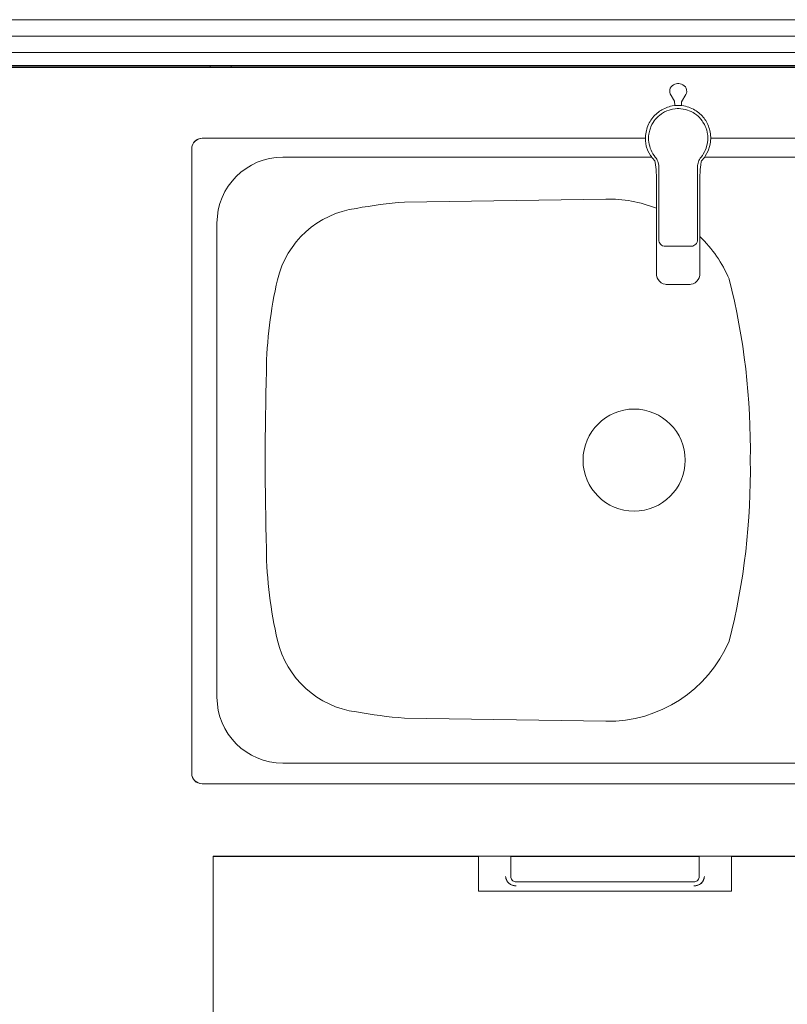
# Model space of a CAD drawing. Header units: centimetres. Extents: x 376 to 6517, y 1901 to 66534.
# Tile 45 of 105: x 1899 to 1957, y 66224 to 66299. Entities that reach past the tile are written whole.
import ezdxf

# ---------------------------------------------------------------- set-up
doc = ezdxf.new("R2010")
doc.units = ezdxf.units.CM
for name, color, linetype, lineweight in [('A-DETL-GENF', 7, 'Continuous', 5), ('A-GENM', 7, 'Continuous', 5), ('A-WALL', 7, 'Continuous', 35), ('G-IMPT', 7, 'Continuous', 5), ('I-FURN', 7, 'Continuous', 5), ('P-SANR-FIXT', 7, 'Continuous', 5)]:
    doc.layers.add(name, color=color, linetype=linetype, lineweight=lineweight)

# ---------------------------------------------------------------- blocks, each defined once
blk = doc.blocks.new('Modele ogólne 2 - Modele ogólne 1-9019300-__-00_00 Przyziemie PB')
at = {"layer": 'A-GENM'}
for p, q in [((63702.137, 66201.462), (63568.637, 66201.462)), ((63628.875, 66079.722), (63628.875, 66141.592)), ((63628.875, 66141.592), (63892.187, 66141.592))]:
    blk.add_line(p, q, dxfattribs=at)
for centre, radius, start, end in [((63628.033, 66195.31), 0.782, 90, 165), ((63628.031, 66147.872), 0.78, 180, 270)]:
    blk.add_arc(centre, radius, start, end, dxfattribs=at)
blk = doc.blocks.new('MEBLE szafka kuchenna doł - dzwiczki P-9019310-__-00_00 Przyziemie PB')
at = {"layer": 'G-IMPT'}
for p, q in [((-7.137, 60.009), (-7.137, 61.559)), ((-6.737, 61.959), (6.763, 61.959)), ((7.163, 61.559), (7.163, 60.009))]:
    blk.add_line(p, q, dxfattribs=at)
at = {"layer": 'G-IMPT', "flags": 128}
for points in [[(-6.737, 61.959), (-6.807, 61.953), (-6.875, 61.934), (-6.938, 61.905), (-6.995, 61.865), (-7.043, 61.816), (-7.083, 61.759), (-7.112, 61.696), (-7.131, 61.629), (-7.137, 61.559)], [(-7.137, 61.559), (-7.131, 61.629), (-7.112, 61.696), (-7.083, 61.759), (-7.043, 61.816), (-6.995, 61.865), (-6.938, 61.905), (-6.875, 61.934), (-6.807, 61.953), (-6.737, 61.959)], [(7.163, 61.559), (7.157, 61.629), (7.139, 61.696), (7.109, 61.759), (7.07, 61.816), (7.021, 61.865), (6.964, 61.905), (6.901, 61.934), (6.833, 61.953), (6.763, 61.959)], [(6.763, 61.959), (6.833, 61.953), (6.901, 61.934), (6.964, 61.905), (7.021, 61.865), (7.07, 61.816), (7.109, 61.759), (7.139, 61.696), (7.157, 61.629), (7.163, 61.559)]]:
    blk.add_lwpolyline(points, dxfattribs=at)
at = {"layer": 'I-FURN'}
for p, q in [((-25.276, 62.69), (-24.476, 62.69)), ((-25.276, 62.69), (-25.276, 60.04)), ((-24.476, 62.69), (-24.476, 60.04)), ((-15.283, 60.009), (-15.283, 62.649)), ((-15.283, 62.649), (-14.507, 62.649)), ((-14.507, 62.649), (-14.507, 60.009)), ((-9.587, 62.659), (9.613, 62.659)), ((-9.587, 62.659), (-9.587, 60.009)), ((9.613, 60.009), (9.613, 62.659)), ((-15.283, 60.04), (-29.876, 60.04)), ((-9.587, 60.04), (-14.507, 60.04)), ((7.167, 60.04), (-7.137, 60.04)), ((29.775, 60.04), (9.613, 60.04)), ((-29.987, 0.009), (-29.987, 0.139)), ((-28.387, 0.139), (-28.387, 0.009)), ((28.413, 0.009), (28.413, 0.139)), ((30.013, 0.139), (30.013, 0.009))]:
    blk.add_line(p, q, dxfattribs=at)
for points, knots in [([(-6.737, 62.259), (-6.781, 62.258), (-6.874, 62.251), (-7.067, 62.206), (-7.236, 62.118), (-7.344, 62.006), (-7.391, 61.945), (-7.423, 61.892), (-7.446, 61.849), (-7.467, 61.807), (-7.49, 61.753), (-7.519, 61.667), (-7.532, 61.603), (-7.537, 61.559)], [0, 0, 0, 0, 0.125, 0.25, 0.5, 0.5625, 0.625, 0.6875, 0.71875, 0.75, 0.8125, 0.875, 1, 1, 1, 1]), ([(7.563, 61.559), (7.558, 61.603), (7.545, 61.667), (7.516, 61.753), (7.493, 61.807), (7.472, 61.849), (7.449, 61.892), (7.417, 61.945), (7.371, 62.006), (7.262, 62.118), (7.093, 62.206), (6.9, 62.251), (6.808, 62.258), (6.763, 62.259)], [0, 0, 0, 0, 0.125, 0.1875, 0.25, 0.28125, 0.3125, 0.375, 0.4375, 0.5, 0.75, 0.875, 1, 1, 1, 1])]:
    blk.add_open_spline(points, degree=3, knots=knots, dxfattribs=at)
for points in [[(-7.537, 61.559), (-7.518, 61.671), (-7.456, 61.868), (-7.291, 62.083), (-7.056, 62.218), (-6.851, 62.254), (-6.737, 62.259)], [(6.763, 62.259), (6.877, 62.254), (7.082, 62.218), (7.318, 62.083), (7.482, 61.868), (7.544, 61.671), (7.563, 61.559)]]:
    blk.add_open_spline(points, degree=3, dxfattribs=at)
blk = doc.blocks.new('Stainless steel double bowl kitchen sink - J - 870510901 - 870510901 Stainless Steel-9242415-__-00_00 Przyziemie PB')
at = {"layer": 'A-GENM'}
for p, q in [((-44.2, 0), (-10.539, 0)), ((-5.59, 0), (7.461, 0)), ((-45, -48.2), (-45, -0.8)), ((-38.085, -1.434), (-10.055, -1.434)), ((-6.069, -1.434), (0.228, -1.434)), ((7.945, -1.434), (0.228, -1.434)), ((-28.856, -4.85), (-13.556, -4.615)), ((-43.085, -42.434), (-43.085, -6.434)), ((-28.856, -44.018), (-13.556, -44.253)), ((1.682, -47.434), (-38.085, -47.434)), ((44.2, -49), (-44.2, -49))]:
    blk.add_line(p, q, dxfattribs=at)
blk.add_circle((-11.407, -24.434), 3.878, dxfattribs=at)
for centre, radius, start, end in [((-44.2, -0.8), 0.8, 90, 180), ((-38.085, -6.434), 5, 90, 180), ((-26.269, -39.062), 34.31, 94.3232, 100.46346), ((-13.402, -14.634), 10.021, 68.37504, 90.87941), ((-31.562, -12.371), 7.111, 97.57899, 166.70526), ((-13.402, -14.634), 10.021, 23.21888, 45.74226), ((-7.416, -18.077), 31.922, 166.70526, 179.29474), ((-54.695, -23.558), 52.117, 359.03679, 14.30107), ((225.05, -24.434), 264.471, 178.5375, 181.4625), ((-54.695, -25.31), 52.117, 345.69893, 0.96321), ((-7.416, -30.791), 31.922, 180.70526, 193.29474), ((-31.562, -36.497), 7.111, 193.29474, 262.42101), ((-13.402, -34.233), 10.021, 269.12059, 336.78112), ((-38.085, -42.434), 5, 180, 270), ((-26.269, -9.805), 34.31, 259.53654, 265.6768), ((-44.2, -48.2), 0.8, 180, 270)]:
    blk.add_arc(centre, radius, start, end, dxfattribs=at)
blk = doc.blocks.new('Sanitary_Taps-Mixers_DURAVIT-AG_A-1-Single-lever-washbasin-mixer A11010 - A_1 Single lever washbasin mixer with pop-up waste - A11010001010-V17-__-00_00 Przyziemie PB')
at = {"layer": 'A-DETL-GENF'}
for p, q in [((-0.596, 3.792), (-0.631, 3.687)), ((-0.535, 3.893), (-0.596, 3.792)), ((-0.451, 3.983), (-0.535, 3.893)), ((-0.347, 4.057), (-0.451, 3.983)), ((-0.244, 4.108), (-0.347, 4.057)), ((-0.143, 4.142), (-0.244, 4.108)), ((-0.041, 4.159), (-0.143, 4.142)), ((0.058, 4.159), (-0.041, 4.159)), ((0.16, 4.142), (0.058, 4.159)), ((0.261, 4.108), (0.16, 4.142)), ((0.364, 4.057), (0.261, 4.108)), ((0.468, 3.983), (0.364, 4.057)), ((0.553, 3.893), (0.468, 3.983)), ((0.613, 3.792), (0.553, 3.893)), ((0.648, 3.687), (0.613, 3.792)), ((-0.631, 3.687), (-0.641, 3.584)), ((-0.641, 3.584), (-0.631, 3.481)), ((-0.631, 3.481), (-0.596, 3.376)), ((-0.596, 3.376), (-0.28, 2.81)), ((0.259, 2.759), (0.586, 3.325)), ((0.586, 3.325), (0.633, 3.429)), ((0.633, 3.429), (0.656, 3.533)), ((0.656, 3.533), (0.648, 3.687)), ((-1.021, 2.271), (-1.125, 2.221)), ((-1.021, 2.271), (-1.125, 2.221)), ((-0.913, 2.317), (-1.021, 2.271)), ((-0.913, 2.317), (-1.021, 2.271)), ((-0.801, 2.359), (-0.913, 2.317)), ((-0.801, 2.359), (-0.913, 2.317)), ((-0.685, 2.395), (-0.801, 2.359)), ((-0.685, 2.395), (-0.801, 2.359)), ((-0.567, 2.426), (-0.685, 2.395)), ((-0.567, 2.426), (-0.685, 2.395)), ((-0.446, 2.451), (-0.567, 2.426)), ((-0.446, 2.451), (-0.567, 2.426)), ((-0.258, 2.475), (-0.446, 2.451)), ((-0.258, 2.475), (-0.446, 2.451)), ((-0.28, 2.81), (-0.258, 2.475)), ((0.001, 2.493), (-0.258, 2.475)), ((-0.074, 2.249), (-0.23, 2.238)), ((0.083, 2.249), (-0.074, 2.249)), ((0.259, 2.477), (0.001, 2.493)), ((0.207, 2.241), (0.083, 2.249)), ((0.259, 2.477), (0.259, 2.759)), ((0.436, 2.453), (0.259, 2.477)), ((0.436, 2.453), (0.259, 2.477)), ((0.562, 2.427), (0.436, 2.453)), ((0.562, 2.427), (0.436, 2.453)), ((0.686, 2.395), (0.562, 2.427)), ((0.686, 2.395), (0.562, 2.427)), ((0.807, 2.356), (0.686, 2.395)), ((0.807, 2.356), (0.686, 2.395)), ((0.926, 2.312), (0.807, 2.356)), ((0.926, 2.312), (0.807, 2.356)), ((1.042, 2.262), (0.926, 2.312)), ((1.042, 2.262), (0.926, 2.312)), ((1.155, 2.206), (1.042, 2.262)), ((1.155, 2.206), (1.042, 2.262)), ((-1.918, 1.58), (-1.993, 1.485)), ((-1.918, 1.58), (-1.993, 1.485)), ((-1.841, 1.671), (-1.918, 1.58)), ((-1.841, 1.671), (-1.918, 1.58)), ((-1.76, 1.757), (-1.841, 1.671)), ((-1.76, 1.757), (-1.841, 1.671)), ((-1.677, 1.837), (-1.76, 1.757)), ((-1.677, 1.837), (-1.76, 1.757)), ((-1.614, 1.563), (-1.742, 1.418)), ((-1.591, 1.913), (-1.677, 1.837)), ((-1.591, 1.913), (-1.677, 1.837)), ((-1.501, 1.672), (-1.614, 1.563)), ((-1.503, 1.983), (-1.591, 1.913)), ((-1.503, 1.983), (-1.591, 1.913)), ((-1.414, 2.048), (-1.503, 1.983)), ((-1.414, 2.048), (-1.503, 1.983)), ((-1.423, 1.739), (-1.501, 1.672)), ((-1.253, 1.865), (-1.423, 1.739)), ((-1.322, 2.109), (-1.414, 2.048)), ((-1.322, 2.109), (-1.414, 2.048)), ((-1.226, 2.167), (-1.322, 2.109)), ((-1.226, 2.167), (-1.322, 2.109)), ((-1.12, 1.949), (-1.253, 1.865)), ((-1.125, 2.221), (-1.226, 2.167)), ((-1.125, 2.221), (-1.226, 2.167)), ((-1.029, 1.999), (-1.12, 1.949)), ((-0.856, 2.079), (-1.029, 1.999)), ((-0.691, 2.14), (-0.856, 2.079)), ((-0.54, 2.183), (-0.691, 2.14)), ((-0.434, 2.207), (-0.54, 2.183)), ((-0.23, 2.238), (-0.434, 2.207)), ((0.395, 2.216), (0.207, 2.241)), ((0.549, 2.183), (0.395, 2.216)), ((0.7, 2.14), (0.549, 2.183)), ((0.833, 2.092), (0.7, 2.14)), ((0.991, 2.022), (0.833, 2.092)), ((1.13, 1.949), (0.991, 2.022)), ((1.236, 1.883), (1.13, 1.949)), ((1.263, 2.145), (1.155, 2.206)), ((1.263, 2.145), (1.155, 2.206)), ((1.39, 1.773), (1.236, 1.883)), ((1.368, 2.079), (1.263, 2.145)), ((1.368, 2.079), (1.263, 2.145)), ((1.468, 2.009), (1.368, 2.079)), ((1.468, 2.009), (1.368, 2.079)), ((1.51, 1.672), (1.39, 1.773)), ((1.564, 1.935), (1.468, 2.009)), ((1.564, 1.935), (1.468, 2.009)), ((1.596, 1.591), (1.51, 1.672)), ((1.654, 1.858), (1.564, 1.935)), ((1.654, 1.858), (1.564, 1.935)), ((1.728, 1.446), (1.596, 1.591)), ((1.74, 1.777), (1.654, 1.858)), ((1.74, 1.777), (1.654, 1.858)), ((1.821, 1.693), (1.74, 1.777)), ((1.821, 1.693), (1.74, 1.777)), ((1.896, 1.608), (1.821, 1.693)), ((1.896, 1.608), (1.821, 1.693)), ((1.966, 1.52), (1.896, 1.608)), ((1.966, 1.52), (1.896, 1.608)), ((2.031, 1.431), (1.966, 1.52)), ((2.031, 1.431), (1.966, 1.52)), ((-2.34, 0.824), (-2.378, 0.702)), ((-2.34, 0.824), (-2.378, 0.702)), ((-2.295, 0.943), (-2.34, 0.824)), ((-2.295, 0.943), (-2.34, 0.824)), ((-2.245, 1.059), (-2.295, 0.943)), ((-2.245, 1.059), (-2.295, 0.943)), ((-2.189, 1.171), (-2.245, 1.059)), ((-2.189, 1.171), (-2.245, 1.059)), ((-2.128, 1.28), (-2.189, 1.171)), ((-2.128, 1.28), (-2.189, 1.171)), ((-2.11, 0.77), (-2.158, 0.619)), ((-2.063, 1.385), (-2.128, 1.28)), ((-2.063, 1.385), (-2.128, 1.28)), ((-2.074, 0.861), (-2.11, 0.77)), ((-1.994, 1.033), (-2.074, 0.861)), ((-1.993, 1.485), (-2.063, 1.385)), ((-1.993, 1.485), (-2.063, 1.385)), ((-1.903, 1.192), (-1.994, 1.033)), ((-1.816, 1.323), (-1.903, 1.192)), ((-1.742, 1.418), (-1.816, 1.323)), ((1.825, 1.323), (1.728, 1.446)), ((1.888, 1.231), (1.825, 1.323)), ((1.991, 1.056), (1.888, 1.231)), ((2.06, 0.915), (1.991, 1.056)), ((2.092, 1.339), (2.031, 1.431)), ((2.092, 1.339), (2.031, 1.431)), ((2.097, 0.828), (2.06, 0.915)), ((2.15, 1.243), (2.092, 1.339)), ((2.15, 1.243), (2.092, 1.339)), ((2.168, 0.62), (2.097, 0.828)), ((2.204, 1.142), (2.15, 1.243)), ((2.204, 1.142), (2.15, 1.243)), ((2.255, 1.038), (2.204, 1.142)), ((2.255, 1.038), (2.204, 1.142)), ((2.301, 0.929), (2.255, 1.038)), ((2.301, 0.929), (2.255, 1.038)), ((2.342, 0.817), (2.301, 0.929)), ((2.342, 0.817), (2.301, 0.929)), ((2.378, 0.702), (2.342, 0.817)), ((2.378, 0.702), (2.342, 0.817)), ((-2.468, 0.199), (-2.481, -0.193)), ((-2.468, 0.199), (-2.481, -0.193)), ((-2.456, 0.326), (-2.468, 0.199)), ((-2.456, 0.326), (-2.468, 0.199)), ((-2.436, 0.453), (-2.456, 0.326)), ((-2.436, 0.453), (-2.456, 0.326)), ((-2.41, 0.578), (-2.436, 0.453)), ((-2.41, 0.578), (-2.436, 0.453)), ((-2.378, 0.702), (-2.41, 0.578)), ((-2.378, 0.702), (-2.41, 0.578)), ((-2.24, 0.157), (-2.245, 0)), ((-2.223, 0.313), (-2.24, 0.157)), ((-2.208, 0.409), (-2.223, 0.313)), ((-2.158, 0.619), (-2.208, 0.409)), ((2.206, 0.468), (2.168, 0.62)), ((2.233, 0.313), (2.206, 0.468)), ((2.246, 0.202), (2.233, 0.313)), ((2.255, 0), (2.246, 0.202)), ((2.409, 0.584), (2.378, 0.702)), ((2.409, 0.584), (2.378, 0.702)), ((2.434, 0.463), (2.409, 0.584)), ((2.434, 0.463), (2.409, 0.584)), ((2.454, 0.34), (2.434, 0.463)), ((2.454, 0.34), (2.434, 0.463)), ((2.467, 0.215), (2.454, 0.34)), ((2.467, 0.215), (2.454, 0.34)), ((2.474, 0.089), (2.467, 0.215)), ((2.474, 0.089), (2.467, 0.215)), ((2.474, -0.038), (2.474, 0.089)), ((2.474, -0.038), (2.474, 0.089)), ((-2.481, -0.193), (-2.421, -0.588)), ((-2.481, -0.193), (-2.421, -0.588)), ((-2.421, -0.588), (-2.289, -0.965)), ((-2.421, -0.588), (-2.289, -0.965)), ((-2.245, 0), (-2.24, -0.154)), ((-2.24, -0.154), (-2.224, -0.308)), ((-2.224, -0.308), (-2.198, -0.46)), ((-2.198, -0.46), (-2.161, -0.61)), ((-2.161, -0.61), (-2.114, -0.757)), ((2.124, -0.757), (2.164, -0.634)), ((2.164, -0.634), (2.207, -0.46)), ((2.207, -0.46), (2.232, -0.32)), ((2.232, -0.32), (2.249, -0.154)), ((2.249, -0.154), (2.255, 0)), ((2.278, -0.966), (2.41, -0.545)), ((2.278, -0.966), (2.41, -0.545)), ((2.41, -0.545), (2.436, -0.42)), ((2.41, -0.545), (2.436, -0.42)), ((2.436, -0.42), (2.456, -0.293)), ((2.436, -0.42), (2.456, -0.293)), ((2.456, -0.293), (2.468, -0.166)), ((2.456, -0.293), (2.468, -0.166)), ((2.468, -0.166), (2.474, -0.038)), ((2.468, -0.166), (2.474, -0.038)), ((-2.289, -0.965), (-2.092, -1.306)), ((-2.289, -0.965), (-2.092, -1.306)), ((-2.114, -0.757), (-2.057, -0.901)), ((-2.092, -1.306), (-2.031, -1.397)), ((-2.092, -1.306), (-2.031, -1.397)), ((-2.057, -0.901), (-1.991, -1.04)), ((-2.031, -1.397), (-1.966, -1.487)), ((-2.031, -1.397), (-1.966, -1.487)), ((-1.991, -1.04), (-1.915, -1.174)), ((-1.966, -1.487), (-1.896, -1.574)), ((-1.966, -1.487), (-1.896, -1.574)), ((-1.915, -1.174), (-1.829, -1.303)), ((-1.829, -1.303), (-1.736, -1.426)), ((-1.736, -1.426), (-1.665, -1.523)), ((1.675, -1.522), (1.738, -1.435)), ((1.738, -1.435), (1.839, -1.303)), ((1.839, -1.303), (1.898, -1.216)), ((1.898, -1.216), (2, -1.04)), ((1.918, -1.547), (1.993, -1.451)), ((1.918, -1.547), (1.993, -1.451)), ((1.993, -1.451), (2.063, -1.351)), ((1.993, -1.451), (2.063, -1.351)), ((2, -1.04), (2.051, -0.935)), ((2.051, -0.935), (2.124, -0.757)), ((2.063, -1.351), (2.278, -0.966)), ((2.063, -1.351), (2.278, -0.966)), ((-1.896, -1.574), (-1.821, -1.66)), ((-1.896, -1.574), (-1.821, -1.66)), ((-1.821, -1.66), (-1.763, -1.719)), ((-1.821, -1.66), (-1.763, -1.719)), ((-1.763, -1.719), (-1.716, -1.998)), ((-1.763, -1.719), (-1.716, -1.998)), ((-1.716, -1.998), (-1.687, -2.231)), ((-1.716, -1.998), (-1.687, -2.231)), ((-1.687, -2.231), (-1.675, -2.357)), ((-1.687, -2.231), (-1.675, -2.357)), ((-1.665, -1.523), (-1.622, -1.592)), ((-1.622, -1.592), (-1.584, -1.663)), ((-1.584, -1.663), (-1.543, -1.758)), ((-1.543, -1.758), (-1.513, -1.851)), ((-1.513, -1.851), (-1.489, -1.956)), ((-1.489, -1.956), (-1.476, -2.049)), ((-1.476, -2.049), (-1.47, -2.161)), ((-1.47, -2.161), (-1.47, -2.831)), ((1.48, -2.169), (1.484, -2.068)), ((1.48, -3.091), (1.48, -2.169)), ((1.484, -2.068), (1.496, -1.968)), ((1.496, -1.968), (1.514, -1.885)), ((1.514, -1.885), (1.543, -1.786)), ((1.543, -1.786), (1.579, -1.695)), ((1.579, -1.695), (1.626, -1.6)), ((1.626, -1.6), (1.675, -1.522)), ((1.684, -2.357), (1.696, -2.231)), ((1.684, -2.357), (1.696, -2.231)), ((1.696, -2.231), (1.725, -1.998)), ((1.696, -2.231), (1.725, -1.998)), ((1.725, -1.998), (1.759, -1.789)), ((1.725, -1.998), (1.759, -1.789)), ((1.759, -1.789), (1.775, -1.707)), ((1.759, -1.789), (1.775, -1.707)), ((1.775, -1.707), (1.841, -1.638)), ((1.775, -1.707), (1.841, -1.638)), ((1.841, -1.638), (1.918, -1.547)), ((1.841, -1.638), (1.918, -1.547)), ((-1.675, -2.357), (-1.665, -2.49)), ((-1.675, -2.357), (-1.665, -2.49)), ((-1.665, -2.49), (-1.656, -2.631)), ((-1.665, -2.49), (-1.656, -2.631)), ((-1.656, -2.631), (-1.65, -2.779)), ((-1.656, -2.631), (-1.65, -2.779)), ((-1.65, -2.779), (-1.647, -2.936)), ((-1.65, -2.779), (-1.647, -2.936)), ((-1.647, -2.936), (-1.645, -3.102)), ((-1.647, -2.936), (-1.645, -3.102)), ((-1.47, -2.831), (-1.47, -6.36)), ((1.655, -3.102), (1.656, -2.936)), ((1.655, -3.102), (1.656, -2.936)), ((1.656, -2.936), (1.66, -2.779)), ((1.656, -2.936), (1.66, -2.779)), ((1.66, -2.779), (1.666, -2.631)), ((1.66, -2.779), (1.666, -2.631)), ((1.666, -2.631), (1.674, -2.49)), ((1.666, -2.631), (1.674, -2.49)), ((1.674, -2.49), (1.684, -2.357)), ((1.674, -2.49), (1.684, -2.357)), ((-1.645, -3.102), (-1.645, -3.185)), ((-1.645, -3.102), (-1.645, -3.185)), ((-1.645, -3.185), (-1.645, -3.358)), ((-1.645, -3.185), (-1.645, -3.358)), ((-1.645, -3.358), (-1.645, -3.53)), ((-1.645, -3.358), (-1.645, -3.53)), ((-1.645, -3.53), (-1.645, -3.702)), ((-1.645, -3.53), (-1.645, -3.702)), ((-1.645, -3.702), (-1.645, -3.874)), ((-1.645, -3.702), (-1.645, -3.874)), ((1.48, -4.013), (1.48, -3.091)), ((1.655, -3.185), (1.655, -3.102)), ((1.655, -3.185), (1.655, -3.102)), ((1.655, -3.358), (1.655, -3.185)), ((1.655, -3.358), (1.655, -3.185)), ((1.655, -3.53), (1.655, -3.358)), ((1.655, -3.53), (1.655, -3.358)), ((1.655, -3.702), (1.655, -3.53)), ((1.655, -3.702), (1.655, -3.53)), ((1.655, -3.874), (1.655, -3.702)), ((1.655, -3.874), (1.655, -3.702)), ((-1.645, -3.874), (-1.645, -4.219)), ((-1.645, -3.874), (-1.645, -4.219)), ((-1.645, -4.219), (-1.645, -4.391)), ((-1.645, -4.219), (-1.645, -4.391)), ((-1.645, -4.391), (-1.645, -4.564)), ((-1.645, -4.391), (-1.645, -4.564)), ((1.48, -4.934), (1.48, -4.013)), ((1.655, -4.047), (1.655, -3.874)), ((1.655, -4.047), (1.655, -3.874)), ((1.655, -4.391), (1.655, -4.047)), ((1.655, -4.391), (1.655, -4.047)), ((1.655, -4.564), (1.655, -4.391)), ((1.655, -4.564), (1.655, -4.391)), ((-1.645, -4.564), (-1.645, -4.75)), ((-1.645, -4.564), (-1.645, -4.75)), ((-1.645, -4.75), (-1.645, -4.937)), ((-1.645, -4.75), (-1.645, -4.937)), ((-1.645, -4.937), (-1.645, -5.124)), ((-1.645, -4.937), (-1.645, -5.124)), ((-1.645, -5.124), (-1.645, -5.31)), ((-1.645, -5.124), (-1.645, -5.31)), ((1.48, -6.36), (1.48, -4.934)), ((1.655, -4.75), (1.655, -4.564)), ((1.655, -4.75), (1.655, -4.564)), ((1.655, -4.937), (1.655, -4.75)), ((1.655, -4.937), (1.655, -4.75)), ((1.655, -5.124), (1.655, -4.937)), ((1.655, -5.124), (1.655, -4.937)), ((1.655, -5.31), (1.655, -5.124)), ((1.655, -5.31), (1.655, -5.124)), ((-1.645, -5.31), (-1.645, -5.469)), ((-1.645, -5.31), (-1.645, -5.469)), ((-1.645, -5.469), (-1.645, -5.629)), ((-1.645, -5.469), (-1.645, -5.629)), ((-1.645, -5.629), (-1.645, -5.788)), ((-1.645, -5.629), (-1.645, -5.788)), ((-1.645, -5.788), (-1.645, -5.947)), ((-1.645, -5.788), (-1.645, -5.947)), ((-1.645, -5.947), (-1.645, -6.291)), ((-1.645, -5.947), (-1.645, -6.291)), ((1.655, -5.469), (1.655, -5.31)), ((1.655, -5.469), (1.655, -5.31)), ((1.655, -5.629), (1.655, -5.469)), ((1.655, -5.629), (1.655, -5.469)), ((1.655, -5.788), (1.655, -5.629)), ((1.655, -5.788), (1.655, -5.629)), ((1.655, -5.947), (1.655, -5.788)), ((1.655, -5.947), (1.655, -5.788)), ((1.655, -6.119), (1.655, -5.947)), ((1.655, -6.119), (1.655, -5.947)), ((-1.645, -6.291), (-1.645, -6.464)), ((-1.645, -6.291), (-1.645, -6.464)), ((-1.645, -6.464), (-1.645, -6.636)), ((-1.645, -6.464), (-1.645, -6.636)), ((-1.645, -6.636), (-1.645, -6.801)), ((-1.645, -6.636), (-1.645, -6.801)), ((-1.47, -6.36), (-1.47, -6.479)), ((-1.47, -6.479), (-1.47, -6.598)), ((-1.47, -6.598), (-1.47, -6.717)), ((-1.47, -6.717), (-1.47, -6.836)), ((1.48, -6.479), (1.48, -6.36)), ((1.48, -6.598), (1.48, -6.479)), ((1.48, -6.717), (1.48, -6.598)), ((1.48, -6.836), (1.48, -6.717)), ((1.655, -6.464), (1.655, -6.119)), ((1.655, -6.464), (1.655, -6.119)), ((1.655, -6.636), (1.655, -6.464)), ((1.655, -6.636), (1.655, -6.464)), ((1.655, -6.801), (1.655, -6.636)), ((1.655, -6.801), (1.655, -6.636)), ((-1.645, -6.801), (-1.645, -6.967)), ((-1.645, -6.801), (-1.645, -6.967)), ((-1.645, -6.967), (-1.645, -7.146)), ((-1.645, -6.967), (-1.645, -7.146)), ((-1.645, -7.146), (-1.645, -7.325)), ((-1.645, -7.146), (-1.645, -7.325)), ((-1.645, -7.325), (-1.645, -7.504)), ((-1.645, -7.325), (-1.645, -7.504)), ((-1.47, -6.836), (-1.47, -6.955)), ((-1.47, -6.955), (-1.47, -7.073)), ((-1.47, -7.073), (-1.47, -7.192)), ((-1.47, -7.192), (-1.47, -7.31)), ((-1.47, -7.31), (-1.47, -7.428)), ((-1.47, -7.428), (-1.47, -7.545)), ((1.48, -6.955), (1.48, -6.836)), ((1.48, -7.073), (1.48, -6.955)), ((1.48, -7.192), (1.48, -7.073)), ((1.48, -7.7), (1.48, -7.192)), ((1.655, -6.967), (1.655, -6.801)), ((1.655, -6.967), (1.655, -6.801)), ((1.655, -7.146), (1.655, -6.967)), ((1.655, -7.146), (1.655, -6.967)), ((1.655, -7.325), (1.655, -7.146)), ((1.655, -7.325), (1.655, -7.146)), ((1.655, -7.504), (1.655, -7.325)), ((1.655, -7.504), (1.655, -7.325)), ((-1.645, -7.504), (-1.645, -7.684)), ((-1.645, -7.504), (-1.645, -7.684)), ((-1.645, -7.684), (-1.645, -7.878)), ((-1.645, -7.684), (-1.645, -7.878)), ((-1.645, -7.878), (-1.645, -8.072)), ((-1.645, -7.878), (-1.645, -8.072)), ((-1.645, -8.072), (-1.645, -8.237)), ((-1.645, -8.072), (-1.645, -8.237)), ((-1.47, -7.545), (-1.47, -7.7)), ((-1.47, -7.7), (-1.462, -7.789)), ((-1.462, -7.789), (-1.434, -7.887)), ((-1.434, -7.887), (-1.395, -7.963)), ((-1.395, -7.963), (-1.331, -8.045)), ((-1.331, -8.045), (-1.25, -8.114)), ((-1.25, -8.114), (-1.178, -8.155)), ((-1.178, -8.155), (-1.068, -8.19)), ((-1.068, -8.19), (-0.97, -8.2)), ((-0.97, -8.2), (-0.809, -8.2)), ((-0.809, -8.2), (-0.7, -8.2)), ((-0.7, -8.2), (-0.558, -8.2)), ((-0.558, -8.2), (-0.471, -8.2)), ((-0.471, -8.2), (-0.382, -8.2)), ((-0.382, -8.2), (-0.265, -8.2)), ((-0.265, -8.2), (-0.114, -8.2)), ((-0.114, -8.2), (0.005, -8.2)), ((0.005, -8.2), (0.128, -8.2)), ((0.128, -8.2), (0.251, -8.2)), ((0.251, -8.2), (0.398, -8.2)), ((0.398, -8.2), (0.491, -8.2)), ((0.491, -8.2), (0.585, -8.2)), ((0.585, -8.2), (0.764, -8.2)), ((0.764, -8.2), (0.907, -8.2)), ((0.907, -8.2), (1.026, -8.198)), ((1.026, -8.198), (1.11, -8.182)), ((1.11, -8.182), (1.201, -8.148)), ((1.201, -8.148), (1.276, -8.102)), ((1.276, -8.102), (1.34, -8.047)), ((1.34, -8.047), (1.391, -7.984)), ((1.391, -7.984), (1.442, -7.891)), ((1.442, -7.891), (1.47, -7.798)), ((1.47, -7.798), (1.48, -7.7)), ((1.655, -7.684), (1.655, -7.504)), ((1.655, -7.684), (1.655, -7.504)), ((1.655, -7.878), (1.655, -7.684)), ((1.655, -7.878), (1.655, -7.684)), ((1.655, -8.072), (1.655, -7.878)), ((1.655, -8.072), (1.655, -7.878)), ((1.655, -8.237), (1.655, -8.072)), ((1.655, -8.237), (1.655, -8.072)), ((-1.645, -8.237), (-1.645, -8.403)), ((-1.645, -8.237), (-1.645, -8.403)), ((-1.645, -8.403), (-1.645, -8.582)), ((-1.645, -8.403), (-1.645, -8.582)), ((-1.645, -8.582), (-1.645, -8.761)), ((-1.645, -8.582), (-1.645, -8.761)), ((-1.645, -8.761), (-1.645, -8.94)), ((-1.645, -8.761), (-1.645, -8.94)), ((-1.645, -8.94), (-1.645, -9.12)), ((-1.645, -8.94), (-1.645, -9.12)), ((1.655, -8.403), (1.655, -8.237)), ((1.655, -8.403), (1.655, -8.237)), ((1.655, -8.582), (1.655, -8.403)), ((1.655, -8.582), (1.655, -8.403)), ((1.655, -8.761), (1.655, -8.582)), ((1.655, -8.761), (1.655, -8.582)), ((1.655, -8.94), (1.655, -8.761)), ((1.655, -8.94), (1.655, -8.761)), ((1.655, -9.12), (1.655, -8.94)), ((1.655, -9.12), (1.655, -8.94)), ((-1.645, -9.12), (-1.645, -9.306)), ((-1.645, -9.12), (-1.645, -9.306)), ((-1.645, -9.306), (-1.645, -9.508)), ((-1.645, -9.306), (-1.645, -9.508)), ((-1.645, -9.508), (-1.645, -9.68)), ((-1.645, -9.508), (-1.645, -9.68)), ((-1.645, -9.68), (-1.645, -9.762)), ((-1.645, -9.68), (-1.645, -9.762)), ((1.655, -9.306), (1.655, -9.12)), ((1.655, -9.306), (1.655, -9.12)), ((1.655, -9.508), (1.655, -9.306)), ((1.655, -9.508), (1.655, -9.306)), ((1.655, -9.68), (1.655, -9.508)), ((1.655, -9.68), (1.655, -9.508)), ((1.655, -9.762), (1.655, -9.68)), ((1.655, -9.762), (1.655, -9.68)), ((-1.645, -9.762), (-1.645, -9.928)), ((-1.645, -9.762), (-1.645, -9.928)), ((-1.645, -9.928), (-1.645, -10.093)), ((-1.645, -9.928), (-1.645, -10.093)), ((-1.645, -10.093), (-1.645, -10.258)), ((-1.645, -10.093), (-1.645, -10.258)), ((-1.645, -10.258), (-1.644, -10.341)), ((-1.645, -10.258), (-1.644, -10.341)), ((-1.644, -10.341), (-1.636, -10.423)), ((-1.644, -10.341), (-1.636, -10.423)), ((-1.636, -10.423), (-1.594, -10.583)), ((-1.636, -10.423), (-1.594, -10.583)), ((1.603, -10.583), (1.645, -10.423)), ((1.603, -10.583), (1.645, -10.423)), ((1.645, -10.423), (1.654, -10.341)), ((1.645, -10.423), (1.654, -10.341)), ((1.654, -10.341), (1.655, -10.258)), ((1.654, -10.341), (1.655, -10.258)), ((1.655, -9.928), (1.655, -9.762)), ((1.655, -9.928), (1.655, -9.762)), ((1.655, -10.093), (1.655, -9.928)), ((1.655, -10.093), (1.655, -9.928)), ((1.655, -10.258), (1.655, -10.093)), ((1.655, -10.258), (1.655, -10.093)), ((-1.594, -10.583), (-1.52, -10.73)), ((-1.594, -10.583), (-1.52, -10.73)), ((-1.52, -10.73), (-1.417, -10.859)), ((-1.52, -10.73), (-1.417, -10.859)), ((-1.417, -10.859), (-1.29, -10.965)), ((-1.417, -10.859), (-1.29, -10.965)), ((-1.29, -10.965), (-1.145, -11.042)), ((-1.29, -10.965), (-1.145, -11.042)), ((-1.145, -11.042), (-0.986, -11.088)), ((-1.145, -11.042), (-0.986, -11.088)), ((-0.986, -11.088), (-0.904, -11.098)), ((-0.986, -11.088), (-0.904, -11.098)), ((-0.904, -11.098), (-0.822, -11.1)), ((-0.904, -11.098), (-0.822, -11.1)), ((-0.822, -11.1), (-0.656, -11.1)), ((-0.822, -11.1), (-0.656, -11.1)), ((-0.656, -11.1), (-0.491, -11.1)), ((-0.656, -11.1), (-0.491, -11.1)), ((-0.491, -11.1), (-0.326, -11.1)), ((-0.491, -11.1), (-0.326, -11.1)), ((-0.326, -11.1), (-0.161, -11.1)), ((-0.326, -11.1), (-0.161, -11.1)), ((-0.161, -11.1), (0.005, -11.1)), ((-0.161, -11.1), (0.005, -11.1)), ((0.005, -11.1), (0.17, -11.1)), ((0.005, -11.1), (0.17, -11.1)), ((0.17, -11.1), (0.335, -11.1)), ((0.17, -11.1), (0.335, -11.1)), ((0.335, -11.1), (0.501, -11.1)), ((0.335, -11.1), (0.501, -11.1)), ((0.501, -11.1), (0.666, -11.1)), ((0.501, -11.1), (0.666, -11.1)), ((0.666, -11.1), (0.831, -11.1)), ((0.666, -11.1), (0.831, -11.1)), ((0.831, -11.1), (0.914, -11.098)), ((0.831, -11.1), (0.914, -11.098)), ((0.914, -11.098), (0.996, -11.088)), ((0.914, -11.098), (0.996, -11.088)), ((0.996, -11.088), (1.154, -11.042)), ((0.996, -11.088), (1.154, -11.042)), ((1.154, -11.042), (1.3, -10.965)), ((1.154, -11.042), (1.3, -10.965)), ((1.3, -10.965), (1.427, -10.859)), ((1.3, -10.965), (1.427, -10.859)), ((1.427, -10.859), (1.529, -10.73)), ((1.427, -10.859), (1.529, -10.73)), ((1.529, -10.73), (1.603, -10.583)), ((1.529, -10.73), (1.603, -10.583))]:
    blk.add_line(p, q, dxfattribs=at)

msp = doc.modelspace()

# ---------------------------------------------------------------- linework, layer by layer
at = {"layer": 'A-WALL', "lineweight": 5}
for p, q in [((1985.797, 66298.762), (1849.797, 66298.762)), ((1985.797, 66297.512), (1852.297, 66297.512)), ((1985.797, 66296.262), (1852.297, 66296.262))]:
    msp.add_line(p, q, dxfattribs=at)
at = {"layer": 'A-WALL'}
msp.add_line((1853.297, 66295.262), (1985.797, 66295.262), dxfattribs=at)

# ---------------------------------------------------------------- block references
at = {"layer": 'A-GENM'}
msp.add_blockref('Modele ogólne 2 - Modele ogólne 1-9019300-__-00_00 Przyziemie PB', (-61715.34, 93.67), dxfattribs=at)
at = {"layer": 'I-FURN', "rotation": 180}
msp.add_blockref('MEBLE szafka kuchenna doł - dzwiczki P-9019310-__-00_00 Przyziemie PB', (1943.31, 66295.271), dxfattribs=at)
at = {"layer": 'P-SANR-FIXT'}
for name, p in [('Sanitary_Taps-Mixers_DURAVIT-AG_A-1-Single-lever-washbasin-mixer A11010 - A_1 Single lever washbasin mixer with pop-up waste - A11010001010-V17-__-00_00 Przyziemie PB', (1948.847, 66289.762)), ('Stainless steel double bowl kitchen sink - J - 870510901 - 870510901 Stainless Steel-9242415-__-00_00 Przyziemie PB', (1956.911, 66289.762))]:
    msp.add_blockref(name, p, dxfattribs=at)

doc.saveas('drawing.dxf')
